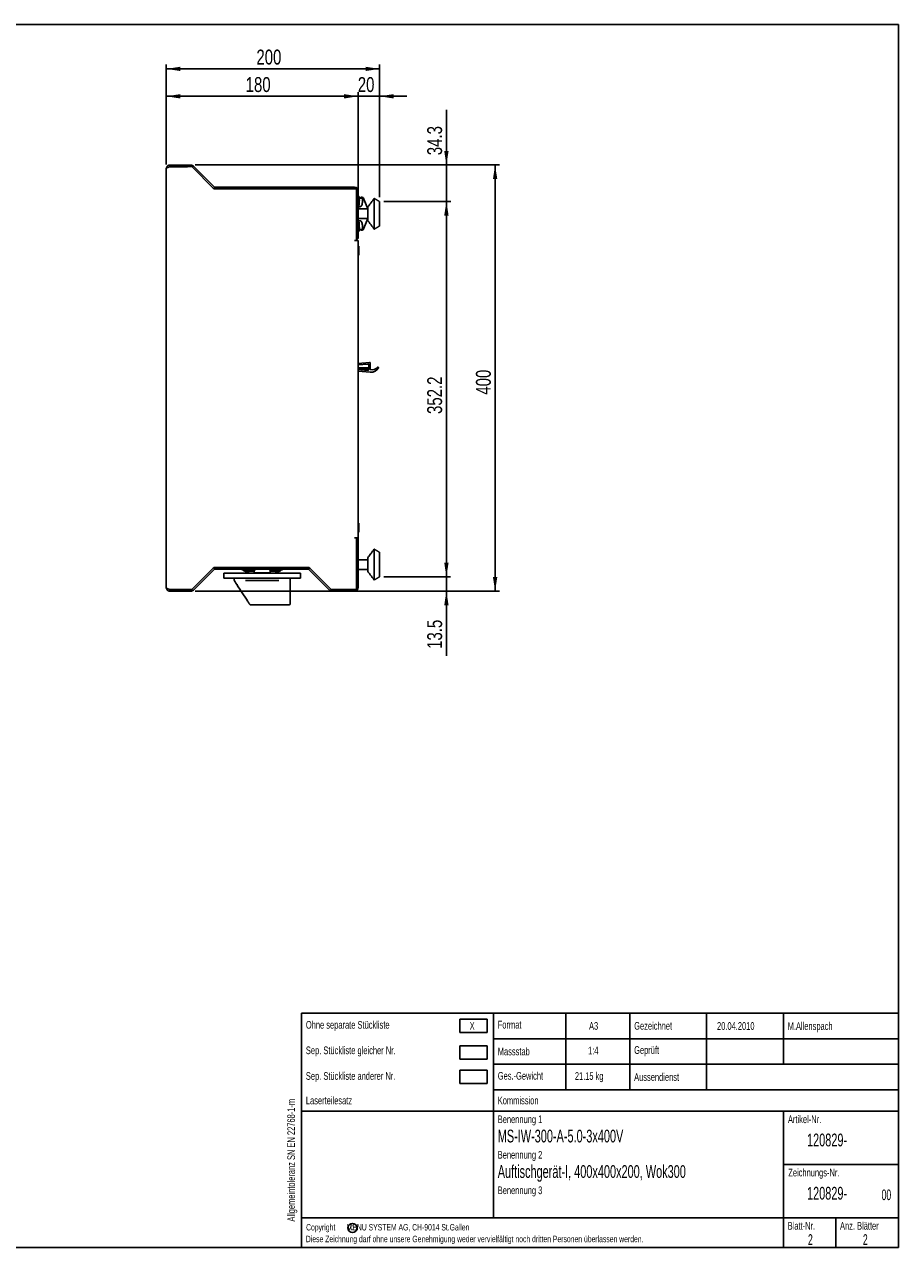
# Model space of a CAD drawing. Extents: x 19 to 1659, y 20 to 1168.
# Tile 3 of 3: x 839 to 1659, y 20 to 1168. Entities that reach past the tile are written whole.
import ezdxf

# ---------------------------------------------------------------- set-up
doc = ezdxf.new("R2010")
doc.units = 0
doc.layers.get('0').update_dxf_attribs({"linetype": 'CONTINUOUS'})
doc.layers.add('SLD-0', color=179, linetype='CONTINUOUS')
doc.styles.add('SLDTEXTSTYLE0', font='TXT', dxfattribs={"width": 0.605})
doc.styles.add('SLDTEXTSTYLE1', font='TXT', dxfattribs={"width": 0.638186})
doc.styles.add('SLDTEXTSTYLE2', font='TXT', dxfattribs={"width": 0.75})
doc.dimstyles.new('SLDDIMSTYLE0', dxfattribs={"dimtxt": 14, "dimasz": 13.208, "dimexe": 0, "dimexo": 0.0625, "dimgap": 3.5, "dimtad": 1, "dimdec": 1, "dimrnd": 1e-09, "dimzin": 12, "dimtxsty": 'SLDTEXTSTYLE2', "dimsah": 1, "dimcen": 0.09, "dimazin": 3, "dimtfac": 1, "dimtdec": 1, "dimtofl": 0, "dimtmove": 0, "dimatfit": 3, "dimtolj": 1, "dimtzin": 12})
doc.dimstyles.new('SLDDIMSTYLE1', dxfattribs={"dimtxt": 14, "dimasz": 13.208, "dimexe": 0, "dimexo": 0.0625, "dimgap": 3.5, "dimtad": 1, "dimdec": 1, "dimrnd": 1e-09, "dimzin": 12, "dimtxsty": 'SLDTEXTSTYLE2', "dimsah": 1, "dimcen": 0.09, "dimazin": 3, "dimtfac": 1, "dimtdec": 1, "dimtofl": 0, "dimtmove": 0, "dimatfit": 3, "dimtolj": 1, "dimtzin": 12})
doc.dimstyles.new('SLDDIMSTYLE2', dxfattribs={"dimtxt": 14, "dimasz": 13.208, "dimexe": 0, "dimexo": 0.0625, "dimgap": 3.5, "dimtad": 1, "dimdec": 0, "dimrnd": 1e-09, "dimzin": 12, "dimtxsty": 'SLDTEXTSTYLE2', "dimsah": 1, "dimcen": 0.09, "dimazin": 3, "dimtfac": 1, "dimtdec": 0, "dimtofl": 0, "dimtmove": 0, "dimatfit": 3, "dimtolj": 1, "dimtzin": 12})
doc.dimstyles.new('SLDDIMSTYLE3', dxfattribs={"dimtxt": 14, "dimasz": 13.208, "dimexe": 0, "dimexo": 0.0625, "dimgap": 3.5, "dimtad": 1, "dimdec": 0, "dimrnd": 1e-09, "dimzin": 12, "dimtxsty": 'SLDTEXTSTYLE2', "dimsah": 1, "dimcen": 0.09, "dimazin": 3, "dimtfac": 1, "dimtdec": 0, "dimtofl": 0, "dimtmove": 0, "dimatfit": 3, "dimtolj": 1, "dimtzin": 12})

# ---------------------------------------------------------------- blocks, each defined once
blk = doc.blocks.new('*D6')
at = {"layer": 'SLD-0'}
for p, q in [((972.2, 1036.6), (972.2, 1104.6)), ((1152.2, 969.2), (1152.2, 1104.6)), ((1152.2, 1100.6), (972.2, 1100.6))]:
    blk.add_line(p, q, dxfattribs=at)
for points in [[(972.2, 1100.6), (985.4, 1098.5), (985.4, 1102.6)], [(1152.2, 1100.6), (1139, 1102.6), (1139, 1098.5)]]:
    blk.add_solid(points, dxfattribs=at)
at = {"layer": 'SLD-0', "insert": (1046.7, 1118.6), "char_height": 14, "attachment_point": 1, "style": 'SLDTEXTSTYLE2'}
blk.add_mtext('180', dxfattribs=at)
blk = doc.blocks.new('*D7')
at = {"layer": 'SLD-0'}
for p, q in [((1152.2, 969.2), (1152.2, 1104.6)), ((1172.4, 1005.8), (1172.4, 1104.6)), ((1152.2, 1100.6), (1126.8, 1100.6)), ((1172.4, 1100.6), (1152.2, 1100.6)), ((1172.4, 1100.6), (1197.8, 1100.6))]:
    blk.add_line(p, q, dxfattribs=at)
for points in [[(1152.2, 1100.6), (1139, 1102.6), (1139, 1098.5)], [(1172.4, 1100.6), (1185.6, 1098.5), (1185.6, 1102.6)]]:
    blk.add_solid(points, dxfattribs=at)
at = {"layer": 'SLD-0', "insert": (1151.9, 1118.6), "char_height": 14, "attachment_point": 1, "style": 'SLDTEXTSTYLE2'}
blk.add_mtext('20', dxfattribs=at)
blk = doc.blocks.new('*D8')
at = {"layer": 'SLD-0'}
for p, q in [((972.2, 1036.6), (972.2, 1130.3)), ((1172.4, 1126.3), (972.2, 1126.3)), ((1172.4, 1005.8), (1172.4, 1130.3))]:
    blk.add_line(p, q, dxfattribs=at)
for points in [[(972.2, 1126.3), (985.4, 1124.3), (985.4, 1128.3)], [(1172.4, 1126.3), (1159.2, 1128.3), (1159.2, 1124.3)]]:
    blk.add_solid(points, dxfattribs=at)
at = {"layer": 'SLD-0', "insert": (1056.8, 1144.4), "char_height": 14, "attachment_point": 1, "style": 'SLDTEXTSTYLE2'}
blk.add_mtext('200', dxfattribs=at)
blk = doc.blocks.new('*D9')
at = {"layer": 'SLD-0'}
for p, q in [((1235, 649.6), (1235, 675)), ((1176.3, 649.6), (1239, 649.6)), ((1235, 636.1), (1235, 649.6)), ((999.2, 636.1), (1239, 636.1)), ((1235, 636.1), (1235, 575.5))]:
    blk.add_line(p, q, dxfattribs=at)
for points in [[(1235, 649.6), (1237.1, 662.8), (1233, 662.8)], [(1235, 636.1), (1233, 622.8), (1237.1, 622.8)]]:
    blk.add_solid(points, dxfattribs=at)
at = {"layer": 'SLD-0', "insert": (1217, 581.9), "char_height": 14, "attachment_point": 1, "rotation": 90, "style": 'SLDTEXTSTYLE2'}
blk.add_mtext('13.5', dxfattribs=at)
blk = doc.blocks.new('*D10')
at = {"layer": 'SLD-0'}
for p, q in [((1176.4, 1001.8), (1239.1, 1001.8)), ((1235, 649.5), (1235.1, 1001.8)), ((1176.3, 649.6), (1239, 649.5))]:
    blk.add_line(p, q, dxfattribs=at)
for points in [[(1235.1, 1001.8), (1233, 988.6), (1237.1, 988.6)], [(1235, 649.5), (1237.1, 662.8), (1233, 662.8)]]:
    blk.add_solid(points, dxfattribs=at)
at = {"layer": 'SLD-0', "insert": (1217, 802.4), "char_height": 14, "attachment_point": 1, "rotation": 89.9965, "style": 'SLDTEXTSTYLE2'}
blk.add_mtext('352.2', dxfattribs=at)
blk = doc.blocks.new('*D11')
at = {"layer": 'SLD-0'}
for p, q in [((1235, 1036.1), (1235, 1087.8)), ((999.2, 1036.1), (1239, 1036.1)), ((1235, 1001.8), (1235, 1036.1)), ((1176.4, 1001.8), (1239, 1001.8)), ((1235, 1001.8), (1235, 976.4))]:
    blk.add_line(p, q, dxfattribs=at)
for points in [[(1235, 1036.1), (1237.1, 1049.3), (1233, 1049.3)], [(1235, 1001.8), (1233, 988.6), (1237.1, 988.6)]]:
    blk.add_solid(points, dxfattribs=at)
at = {"layer": 'SLD-0', "insert": (1217, 1045.3), "char_height": 14, "attachment_point": 1, "rotation": 90, "style": 'SLDTEXTSTYLE2'}
blk.add_mtext('34.3', dxfattribs=at)
blk = doc.blocks.new('*D12')
at = {"layer": 'SLD-0'}
for p, q in [((999.2, 1036.1), (1284.7, 1036.1)), ((1280.7, 636.1), (1280.7, 1036.1)), ((999.2, 636.1), (1284.7, 636.1))]:
    blk.add_line(p, q, dxfattribs=at)
for points in [[(1280.7, 1036.1), (1278.7, 1022.8), (1282.8, 1022.8)], [(1280.7, 636.1), (1282.8, 649.3), (1278.7, 649.3)]]:
    blk.add_solid(points, dxfattribs=at)
at = {"layer": 'SLD-0', "insert": (1262.7, 820.5), "char_height": 14, "attachment_point": 1, "rotation": 90, "style": 'SLDTEXTSTYLE2'}
blk.add_mtext('400', dxfattribs=at)

msp = doc.modelspace()

# ---------------------------------------------------------------- linework, layer by layer
at = {"color": 7, "linetype": 'CONTINUOUS'}
for p, q in [((1659.2, 1168), (19.2, 1168)), ((1659.2, 20), (1659.2, 1168)), ((975.7, 1036.05), (975.7, 1034.55)), ((975.7, 1036.05), (995.25, 1036.05)), ((975.7, 1034.55), (992.2, 1034.55)), ((975.7, 1034.48), (992.2, 1034.48)), ((992.2, 1034.55), (992.2, 1034.48)), ((996.07, 1034.55), (992.2, 1034.55)), ((1016.85, 1013.78), (996.07, 1034.55)), ((1016.88, 1015.86), (997.72, 1035.03)), ((972.2, 639.55), (972.2, 1032.55)), ((1150.7, 1013.78), (1016.85, 1013.78)), ((1018.3, 1015.28), (1148.87, 1015.28)), ((1150.7, 965.18), (1150.7, 1013.78)), ((1150.87, 1011.78), (1150.87, 968.78)), ((1152.37, 1011.78), (1152.37, 968.78)), ((1150.7, 1008.21), (1150.87, 1008.21)), ((1152.57, 1006.48), (1152.57, 998.08)), ((1153.07, 1006.48), (1153.07, 998.08)), ((1156.18, 1005.08), (1153.07, 1005.08)), ((1156.18, 1005.08), (1157.58, 1003.93)), ((1156.18, 1000.97), (1156.18, 1005.08)), ((1157.58, 1003.93), (1161.3, 994.82)), ((1167.37, 975.78), (1167.37, 1004.78)), ((1172.37, 978.78), (1172.37, 1001.78)), ((1154.06, 996.97), (1152.37, 996.97)), ((1161.37, 983.78), (1161.37, 996.78)), ((1154.06, 983.74), (1152.37, 983.74)), ((1152.57, 982.48), (1152.57, 974.08)), ((1153.07, 982.48), (1153.07, 974.08)), ((1156.18, 975.63), (1156.18, 979.74)), ((1157.58, 976.78), (1156.18, 975.63)), ((1161.24, 985.73), (1157.58, 976.78)), ((1150.7, 965.18), (1148.7, 965.18)), ((1150.87, 972.35), (1150.7, 972.35)), ((1150.7, 965.18), (1152.2, 965.18)), ((1152.2, 965.18), (1152.2, 686.15)), ((1153.07, 975.63), (1156.18, 975.63)), ((1152.37, 959.86), (1152.37, 951.46)), ((1152.87, 959.86), (1152.87, 951.46)), ((1162.91, 850.84), (1152.2, 849.91)), ((1163.67, 844.15), (1163.67, 850.15)), ((1152.2, 848.4), (1161.41, 849.21)), ((1162.17, 845.66), (1152.2, 845.66)), ((1162.17, 844.16), (1152.2, 844.16)), ((1161.41, 843.31), (1152.2, 844.12)), ((1152.2, 842.61), (1163.67, 841.61)), ((1162.17, 848.51), (1162.17, 844.01)), ((1162.17, 844.16), (1162.17, 845.66)), ((1152.37, 699.86), (1152.37, 691.46)), ((1152.87, 699.86), (1152.87, 691.46)), ((1148.7, 686.15), (1150.7, 686.15)), ((1150.7, 637.62), (1150.7, 686.15)), ((1152.2, 686.15), (1150.7, 686.15)), ((1150.85, 682.55), (1150.85, 639.55)), ((1152.17, 683.66), (1152.17, 686.15)), ((1152.35, 682.55), (1152.35, 639.55)), ((1150.85, 674.66), (1150.7, 674.66)), ((1161.35, 654.55), (1161.35, 667.55)), ((1167.35, 646.55), (1167.35, 675.55)), ((1172.35, 649.55), (1172.35, 672.55)), ((996.07, 637.55), (1016.85, 658.33)), ((997.72, 637.08), (1016.88, 656.24)), ((1016.85, 658.33), (1106.2, 658.33)), ((1104.75, 656.83), (1018.3, 656.83)), ((1043.2, 656.13), (1053.2, 656.13)), ((1047.68, 654.52), (1047.68, 654.5)), ((1048.71, 654.5), (1048.71, 654.52)), ((1051.85, 654.83), (1050.7, 654.83)), ((1054.7, 654.93), (1050.92, 654.93)), ((1051.7, 655.93), (1055.03, 655.93)), ((1051.85, 654.83), (1051.85, 654.93)), ((1053.61, 654.83), (1051.85, 654.83)), ((1053.61, 654.83), (1053.61, 654.93)), ((1069.37, 655.93), (1072.7, 655.93)), ((1073.47, 654.93), (1069.69, 654.93)), ((1071.2, 656.13), (1081.2, 656.13)), ((1075.68, 654.52), (1075.68, 654.5)), ((1076.71, 654.5), (1076.71, 654.52)), ((1079.7, 655.93), (1079.85, 655.93)), ((1079.85, 655.93), (1079.7, 655.82)), ((1079.85, 656.12), (1079.85, 655.93)), ((1106.16, 656.24), (1125.32, 637.08)), ((1106.2, 658.33), (1126.9, 637.62)), ((1098.2, 653.13), (1026.2, 653.13)), ((1098.2, 648.23), (1026.2, 648.23)), ((1035.94, 646.06), (1035.94, 648.23)), ((1077.69, 646.13), (1046.7, 646.13)), ((1069.7, 653.33), (1054.7, 653.33)), ((975.7, 637.62), (992.2, 637.62)), ((975.7, 636.05), (975.7, 637.55)), ((975.7, 637.55), (992.2, 637.55)), ((995.25, 636.05), (975.7, 636.05)), ((992.2, 637.62), (992.2, 637.55)), ((992.2, 637.55), (996.07, 637.55)), ((1047.99, 627.58), (1042.77, 635.58)), ((1126.9, 637.62), (1150.7, 637.62)), ((1127.8, 637.55), (1148.85, 637.55)), ((1127.8, 636.05), (1148.85, 636.05)), ((1087, 623.13), (1051.44, 623.13)), ((1087.5, 623.13), (1087, 623.13)), ((19.2, 20), (1659.2, 20))]:
    msp.add_line(p, q, dxfattribs=at)
at = {"color": 7, "linetype": 'CONTINUOUS', "flags": 128}
for points in [[(1154.03, 1005.08), (1154.06, 1005.12), (1154.63, 1005.66), (1155.31, 1005.85), (1155.99, 1005.66), (1156.56, 1005.12), (1156.88, 1004.5)], [(1038.42, 642.25), (1037.45, 643.74), (1036.71, 644.88), (1036.2, 645.65), (1035.94, 646.06)], [(1042.77, 635.58), (1041.23, 637.95), (1039.76, 640.21), (1038.42, 642.25)], [(1148.85, 637.55), (1149.24, 637.59), (1149.37, 637.62)], [(1050.6, 623.58), (1050.55, 623.66), (1050.4, 623.88), (1050.16, 624.25), (1049.84, 624.75), (1049.44, 625.36), (1048.99, 626.05), (1048.5, 626.8), (1047.99, 627.58)]]:
    msp.add_lwpolyline(points, dxfattribs=at)
at = {"color": 7, "linetype": 'CONTINUOUS'}
for centre, radius, start, end in [((995.25, 1032.55), 3.5, 45, 90), ((1018.3, 1017.28), 3.5, 225, 270), ((1018.3, 1017.28), 2, 225, 270), ((1148.87, 1011.78), 3.5, 0, 90), ((1148.87, 1011.78), 2, 0, 24.06714), ((1152.14, 1003.35), 1.22, 319.25944, 40.74056), ((1155.66, 1004.58), 1.27, 73.80575, 89.93201), ((1150.67, 997.98), 0.2, 0, 82.491), ((1150.67, 982.57), 0.2, 277.509, 0), ((1152.14, 977.35), 1.22, 319.25783, 40.74217), ((1155.11, 976.67), 1.84, 276.36444, 345.33021), ((1148.87, 968.78), 2, 335.93286, 0), ((1148.87, 968.78), 3.5, 301.44993, 0), ((1155.45, 976.52), 1.67, 211.91118, 265.37483), ((1155.66, 976.12), 1.27, 270.05979, 286.19771), ((1162.97, 850.15), 0.7, 0, 95), ((1161.47, 848.51), 0.7, 0, 95), ((1161.47, 844.01), 0.7, 265, 0), ((1165.51, 850.45), 6.57, 253.74599, 319.54628), ((1164.37, 849.58), 8, 265, 330.32503), ((1170.88, 845.86), 0.5, 330.32503, 139.54628), ((1148.85, 682.55), 3.5, 360, 58.14005), ((1148.85, 682.55), 2, 360, 22.52262), ((1148.85, 671.55), 2, 0, 22.52262), ((1150.65, 668.76), 0.2, 0, 76.27372), ((1018.3, 654.83), 3.5, 90, 135), ((1018.3, 654.83), 2, 90, 135), ((1044.5, 655.93), 0.2, 0, 90), ((1045.06, 655.55), 0.36, 180, 239.24283), ((1048.2, 660.83), 6.5, 239.24283, 258.14783), ((1046.47, 656.21), 1.57, 269.72681, 270.27319), ((1048.02, 659.55), 5.22, 254.71447, 255.52544), ((1048.54, 659.58), 5.24, 254.71648, 255.52342), ((1048.2, 660.93), 6.29, 269.86343, 270.13657), ((1047.86, 659.54), 5.2, 284.47144, 285.28568), ((1048.2, 660.83), 6.5, 281.79267, 300.75717), ((1048.36, 659.58), 5.24, 284.47658, 285.28352), ((1049.92, 656.21), 1.57, 269.72689, 270.27311), ((1051.34, 655.55), 0.36, 300.75717, 0), ((1051.9, 655.93), 0.2, 90, 180), ((1056.7, 654.83), 2, 90, 180), ((1067.7, 654.83), 2, 0, 90), ((1072.5, 655.93), 0.2, 0, 90), ((1073.06, 655.55), 0.36, 180, 239.24283), ((1076.2, 660.83), 6.5, 239.24283, 258.14783), ((1074.47, 656.21), 1.57, 269.72689, 270.27311), ((1076.03, 659.58), 5.24, 254.71648, 255.52342), ((1076.53, 659.54), 5.2, 254.71432, 255.52856), ((1076.2, 660.93), 6.29, 269.86343, 270.13657), ((1075.85, 659.58), 5.24, 284.47658, 285.28352), ((1076.2, 660.83), 6.5, 281.79267, 300.75717), ((1076.37, 659.55), 5.22, 284.47456, 285.28553), ((1077.92, 656.21), 1.57, 269.7267, 270.2733), ((1079.34, 655.55), 0.36, 300.75717, 0), ((1079.9, 655.93), 0.2, 90, 180), ((1104.75, 654.83), 3.5, 45, 90), ((1104.75, 654.83), 2, 45, 90), ((1150.65, 653.35), 0.2, 283.72628, 0), ((995.25, 639.55), 3.5, 270, 315), ((1127.8, 639.55), 3.5, 225, 270), ((1127.8, 639.55), 2, 254.71895, 270), ((1128.18, 639.55), 2, 254.71895, 270), ((1148.85, 639.55), 3.5, 270, 360), ((1148.85, 639.55), 2, 337.47738, 360), ((1051.44, 624.13), 1, 213.11134, 270), ((1087.5, 624.13), 1, 270, 0)]:
    msp.add_arc(centre, radius, start, end, dxfattribs=at)
for points, knots in [([(975.7, 1036.05), (975.46, 1036.05), (975.24, 1036.03), (974.79, 1035.94), (974.57, 1035.87), (974.14, 1035.7), (973.94, 1035.59), (973.56, 1035.34), (973.38, 1035.19), (973.06, 1034.87), (972.91, 1034.69), (972.66, 1034.31), (972.55, 1034.1), (972.37, 1033.68), (972.31, 1033.46), (972.22, 1033.01), (972.2, 1032.78), (972.2, 1032.55)], [0, 0, 0, 0, 0.125, 0.125, 0.25, 0.25, 0.375, 0.375, 0.5, 0.5, 0.625, 0.625, 0.75, 0.75, 0.875, 0.875, 1, 1, 1, 1]), ([(972.2, 1032.55), (972.2, 1032.63), (972.22, 1032.71), (972.31, 1032.87), (972.37, 1032.95), (972.55, 1033.11), (972.66, 1033.19), (972.91, 1033.35), (973.06, 1033.44), (973.38, 1033.6), (973.56, 1033.68), (973.94, 1033.84), (974.14, 1033.92), (974.57, 1034.08), (974.78, 1034.16), (975.23, 1034.32), (975.46, 1034.4), (975.7, 1034.48)], [0, 0, 0, 0, 0.125, 0.125, 0.25, 0.25, 0.375, 0.375, 0.5, 0.5, 0.625, 0.625, 0.75, 0.75, 0.875, 0.875, 1, 1, 1, 1]), ([(975.7, 1034.55), (975.48, 1034.53), (975, 1034.47), (974.5, 1034.24), (974.33, 1034), (974.31, 1033.98)], [0, 0, 0, 0, 0.4286972, 0.9429609, 1, 1, 1, 1]), ([(1154.06, 996.97), (1154.24, 997), (1154.62, 997.06), (1155.18, 997.58), (1155.74, 998.49), (1156.11, 999.71), (1156.16, 1000.6), (1156.18, 1000.97)], [0, 0, 0, 0, 0.1447059, 0.2883836, 0.50969, 0.7970312, 1, 1, 1, 1]), ([(1157.68, 1003.69), (1157.67, 1003.8), (1157.65, 1004.23), (1157.36, 1004.86), (1156.84, 1005.5), (1156.36, 1005.69), (1156.12, 1005.79)], [0, 0, 0, 0, 0.1133401, 0.4316449, 0.7127478, 1, 1, 1, 1]), ([(1156.18, 979.74), (1156.14, 980.24), (1156.07, 981.28), (1155.59, 982.53), (1155.01, 983.32), (1154.5, 983.69), (1154.18, 983.72), (1154.06, 983.74)], [0, 0, 0, 0, 0.2783059, 0.5687603, 0.7569806, 0.9007847, 1, 1, 1, 1]), ([(1156.12, 974.91), (1156.29, 974.97), (1156.69, 975.12), (1157.19, 975.6), (1157.59, 976.28), (1157.67, 976.83), (1157.71, 977.1)], [0, 0, 0, 0, 0.2015193, 0.4559064, 0.7237476, 1, 1, 1, 1]), ([(1046.64, 654.52), (1046.6, 654.53), (1046.5, 654.56), (1046.42, 654.6), (1046.38, 654.62), (1046.41, 654.64), (1046.45, 654.64), (1046.46, 654.64)], [0, 0, 0, 0, 0.22200209, 0.44408482, 0.66330995, 0.8770219, 1, 1, 1, 1]), ([(1046.48, 654.64), (1046.51, 654.64), (1046.57, 654.64), (1046.72, 654.62), (1046.88, 654.59), (1047.04, 654.55), (1047.12, 654.53), (1047.16, 654.52)], [0, 0, 0, 0, 0.2078843, 0.4156782, 0.625837, 0.8411185, 1, 1, 1, 1]), ([(1046.86, 654.46), (1046.86, 654.46), (1046.86, 654.47), (1046.81, 654.48), (1046.76, 654.49), (1046.72, 654.5), (1046.72, 654.5)], [0, 0, 0, 0, 0.2728974, 0.5844845, 0.9012336, 1, 1, 1, 1]), ([(1047.23, 654.5), (1047.26, 654.49), (1047.32, 654.48), (1047.43, 654.47), (1047.52, 654.46), (1047.6, 654.47), (1047.66, 654.48), (1047.68, 654.49), (1047.68, 654.5), (1047.68, 654.5)], [0, 0, 0, 0, 0.1622538, 0.3246614, 0.4833845, 0.6386609, 0.7935028, 0.950904, 1, 1, 1, 1]), ([(1047.68, 654.52), (1047.69, 654.53), (1047.7, 654.56), (1047.79, 654.6), (1047.92, 654.62), (1048.06, 654.64), (1048.15, 654.64), (1048.18, 654.64)], [0, 0, 0, 0, 0.221991, 0.444079, 0.6633159, 0.8770277, 1, 1, 1, 1]), ([(1048.21, 654.64), (1048.27, 654.64), (1048.38, 654.64), (1048.52, 654.62), (1048.64, 654.59), (1048.7, 654.55), (1048.71, 654.53), (1048.71, 654.52)], [0, 0, 0, 0, 0.2078828, 0.4156778, 0.6258455, 0.84112, 1, 1, 1, 1]), ([(1048.71, 654.5), (1048.71, 654.49), (1048.72, 654.48), (1048.77, 654.47), (1048.85, 654.46), (1048.94, 654.47), (1049.04, 654.48), (1049.11, 654.49), (1049.15, 654.5), (1049.16, 654.5)], [0, 0, 0, 0, 0.16226, 0.3246857, 0.4833957, 0.6386835, 0.7935229, 0.9509245, 1, 1, 1, 1]), ([(1049.23, 654.52), (1049.28, 654.53), (1049.39, 654.56), (1049.57, 654.6), (1049.73, 654.62), (1049.85, 654.64), (1049.9, 654.64), (1049.91, 654.64)], [0, 0, 0, 0, 0.2219964, 0.4440902, 0.6633168, 0.8770269, 1, 1, 1, 1]), ([(1049.68, 654.5), (1049.65, 654.49), (1049.59, 654.48), (1049.54, 654.47), (1049.52, 654.46), (1049.53, 654.46), (1049.53, 654.46)], [0, 0, 0, 0, 0.32513557, 0.65054315, 0.9686098, 1, 1, 1, 1]), ([(1049.93, 654.64), (1049.95, 654.64), (1050, 654.64), (1050, 654.62), (1049.95, 654.59), (1049.86, 654.55), (1049.78, 654.53), (1049.75, 654.52)], [0, 0, 0, 0, 0.2078844, 0.4156702, 0.6258474, 0.8411286, 1, 1, 1, 1]), ([(1074.64, 654.52), (1074.6, 654.53), (1074.5, 654.56), (1074.42, 654.6), (1074.38, 654.62), (1074.41, 654.64), (1074.45, 654.64), (1074.46, 654.64)], [0, 0, 0, 0, 0.2219961, 0.4440846, 0.6633107, 0.8770252, 1, 1, 1, 1]), ([(1074.48, 654.64), (1074.51, 654.64), (1074.57, 654.64), (1074.72, 654.62), (1074.88, 654.59), (1075.04, 654.55), (1075.12, 654.53), (1075.16, 654.52)], [0, 0, 0, 0, 0.2078796, 0.4156747, 0.6258439, 0.8411176, 1, 1, 1, 1]), ([(1074.86, 654.46), (1074.86, 654.46), (1074.86, 654.47), (1074.81, 654.48), (1074.76, 654.49), (1074.72, 654.5), (1074.72, 654.5)], [0, 0, 0, 0, 0.2728929, 0.5844748, 0.9012353, 1, 1, 1, 1]), ([(1075.23, 654.5), (1075.26, 654.49), (1075.32, 654.48), (1075.43, 654.47), (1075.52, 654.46), (1075.6, 654.47), (1075.66, 654.48), (1075.68, 654.49), (1075.68, 654.5), (1075.68, 654.5)], [0, 0, 0, 0, 0.1622445, 0.3246655, 0.4833789, 0.6386568, 0.7935002, 0.950903, 1, 1, 1, 1]), ([(1075.68, 654.52), (1075.69, 654.53), (1075.7, 654.56), (1075.79, 654.6), (1075.92, 654.62), (1076.06, 654.64), (1076.15, 654.64), (1076.18, 654.64)], [0, 0, 0, 0, 0.2219903, 0.4440838, 0.6633146, 0.8770272, 1, 1, 1, 1]), ([(1076.21, 654.64), (1076.27, 654.64), (1076.38, 654.64), (1076.52, 654.62), (1076.64, 654.59), (1076.7, 654.55), (1076.71, 654.53), (1076.71, 654.52)], [0, 0, 0, 0, 0.2078825, 0.4156773, 0.6258448, 0.841119, 1, 1, 1, 1]), ([(1076.71, 654.5), (1076.71, 654.49), (1076.72, 654.48), (1076.77, 654.47), (1076.85, 654.46), (1076.94, 654.47), (1077.04, 654.48), (1077.11, 654.49), (1077.15, 654.5), (1077.16, 654.5)], [0, 0, 0, 0, 0.1622591, 0.3246782, 0.4833874, 0.6386743, 0.7935128, 0.9509248, 1, 1, 1, 1]), ([(1077.23, 654.52), (1077.28, 654.53), (1077.39, 654.56), (1077.57, 654.6), (1077.73, 654.62), (1077.85, 654.64), (1077.9, 654.64), (1077.91, 654.64)], [0, 0, 0, 0, 0.2219951, 0.4440878, 0.6633131, 0.8770221, 1, 1, 1, 1]), ([(1077.68, 654.5), (1077.65, 654.49), (1077.59, 654.48), (1077.54, 654.47), (1077.52, 654.46), (1077.53, 654.46), (1077.53, 654.46)], [0, 0, 0, 0, 0.3251371, 0.6505462, 0.9686097, 1, 1, 1, 1]), ([(1077.93, 654.64), (1077.95, 654.64), (1078, 654.64), (1078, 654.62), (1077.95, 654.59), (1077.86, 654.55), (1077.78, 654.53), (1077.75, 654.52)], [0, 0, 0, 0, 0.20788606, 0.41567023, 0.6258485, 0.84112256, 1, 1, 1, 1]), ([(975.7, 637.62), (975.46, 637.7), (975.24, 637.78), (974.79, 637.94), (974.57, 638.02), (974.14, 638.19), (973.94, 638.27), (973.56, 638.43), (973.38, 638.51), (973.06, 638.67), (972.91, 638.75), (972.66, 638.91), (972.55, 638.99), (972.37, 639.15), (972.31, 639.23), (972.22, 639.39), (972.2, 639.47), (972.2, 639.55)], [0, 0, 0, 0, 0.125, 0.125, 0.25, 0.25, 0.375, 0.375, 0.5, 0.5, 0.625, 0.625, 0.75, 0.75, 0.875, 0.875, 1, 1, 1, 1]), ([(972.2, 639.55), (972.2, 639.32), (972.22, 639.09), (972.31, 638.65), (972.37, 638.42), (972.55, 638), (972.66, 637.8), (972.91, 637.42), (973.06, 637.24), (973.38, 636.92), (973.56, 636.77), (973.94, 636.52), (974.14, 636.41), (974.57, 636.23), (974.78, 636.16), (975.23, 636.07), (975.46, 636.05), (975.7, 636.05)], [0, 0, 0, 0, 0.125, 0.125, 0.25, 0.25, 0.375, 0.375, 0.5, 0.5, 0.625, 0.625, 0.75, 0.75, 0.875, 0.875, 1, 1, 1, 1]), ([(974.35, 638.11), (974.5, 637.98), (974.85, 637.67), (975.36, 637.56), (975.66, 637.55), (975.7, 637.55)], [0, 0, 0, 0, 0.40284381, 0.93049332, 1, 1, 1, 1]), ([(1039.44, 641.94), (1039.44, 641.94), (1039.35, 641.94), (1039.15, 641.93), (1038.86, 641.97), (1038.59, 642.07), (1038.49, 642.18), (1038.44, 642.23)], [0, 0, 0, 0, 0.0058134, 0.1963812, 0.4732817, 0.7363809, 1, 1, 1, 1])]:
    msp.add_open_spline(points, degree=3, knots=knots, dxfattribs=at)
for points in [[(1152.57, 1006.48), (1152.37, 1006.28)], [(1153.07, 1006.48), (1152.57, 1006.48)], [(1155.66, 1005.85), (1155.31, 1005.85)], [(1167.37, 1004.78), (1161.37, 996.78)], [(1172.37, 1001.78), (1167.37, 1004.78)], [(1152.37, 998.28), (1152.57, 998.08)], [(1161.37, 994.82), (1152.37, 994.82)], [(1152.57, 998.08), (1153.07, 998.08)], [(1152.37, 985.73), (1161.37, 985.73)], [(1152.57, 982.48), (1152.37, 982.28)], [(1153.07, 982.48), (1152.57, 982.48)], [(1161.37, 983.78), (1167.37, 975.78)], [(1167.37, 975.78), (1172.37, 978.78)], [(1152.37, 974.28), (1152.57, 974.08)], [(1152.57, 974.08), (1153.07, 974.08)], [(1155.31, 974.85), (1155.66, 974.85)], [(1152.37, 959.86), (1152.2, 959.69)], [(1152.87, 959.86), (1152.37, 959.86)], [(1152.2, 951.64), (1152.37, 951.46)], [(1152.37, 951.46), (1152.87, 951.46)], [(1152.37, 699.86), (1152.2, 699.69)], [(1152.2, 691.64), (1152.37, 691.46)], [(1152.87, 699.86), (1152.37, 699.86)], [(1152.37, 691.46), (1152.87, 691.46)], [(1167.35, 675.55), (1161.35, 667.55)], [(1172.35, 672.55), (1167.35, 675.55)], [(1043.2, 656.83), (1043.2, 656.13)], [(1044.7, 655.93), (1044.7, 655.55)], [(1046.87, 654.46), (1046.87, 654.59)], [(1049.53, 654.59), (1049.53, 654.46)], [(1051.7, 655.55), (1051.7, 655.93)], [(1053.2, 656.13), (1053.2, 656.83)], [(1054.7, 654.83), (1054.7, 653.33)], [(1069.7, 653.33), (1069.7, 654.83)], [(1071.2, 656.83), (1071.2, 656.13)], [(1072.7, 655.93), (1072.7, 655.55)], [(1074.87, 654.46), (1074.87, 654.59)], [(1077.53, 654.59), (1077.53, 654.46)], [(1079.7, 655.55), (1079.7, 655.93)], [(1081.2, 656.13), (1081.2, 656.83)], [(1161.35, 665.6), (1152.35, 665.6)], [(1152.35, 656.51), (1161.35, 656.51)], [(1161.35, 654.55), (1167.35, 646.55)], [(1026.2, 653.13), (1026.2, 648.23)], [(1057.2, 653.33), (1057.2, 653.13)], [(1067.2, 653.13), (1067.2, 653.33)], [(1088.5, 624.13), (1088.5, 648.23)], [(1098.2, 648.23), (1098.2, 653.13)], [(1167.35, 646.55), (1172.35, 649.55)], [(1038.42, 642.25), (1038.44, 642.23)]]:
    msp.add_open_spline(points, degree=1, dxfattribs=at)
at = {"layer": 'SLD-0'}
for p, q in [((1659.2, 240), (1099.2, 240)), ((1099.2, 240), (1099.2, 20)), ((1273.2, 234.25), (1247.67, 234.25)), ((1247.67, 234.25), (1247.67, 221.75)), ((1273.2, 221.75), (1273.2, 234.25)), ((1279.2, 240), (1279.2, 48)), ((1347.2, 168), (1347.2, 240)), ((1407.2, 240), (1407.2, 168)), ((1479.2, 240), (1479.2, 168)), ((1551.2, 240), (1551.2, 192)), ((1659.2, 240), (1659.2, 20)), ((1247.67, 221.75), (1273.2, 221.75)), ((1273.2, 209.21), (1247.67, 209.21)), ((1247.67, 209.21), (1247.67, 196.72)), ((1273.2, 196.72), (1273.2, 209.21)), ((1659.2, 216), (1279.2, 216)), ((1247.67, 196.72), (1273.2, 196.72)), ((1273.2, 186.58), (1247.67, 186.58)), ((1247.67, 186.58), (1247.67, 174.08)), ((1273.2, 174.08), (1273.2, 186.58)), ((1659.2, 192), (1279.2, 192)), ((1247.67, 174.08), (1273.2, 174.08)), ((1659.2, 168), (1279.2, 168)), ((1659.2, 148), (1099.2, 148)), ((1551.2, 148), (1551.2, 20)), ((1551.2, 98), (1659.2, 98)), ((1659.2, 48), (1099.2, 48)), ((1600.29, 48), (1600.29, 20)), ((1659.2, 20), (1099.2, 20))]:
    msp.add_line(p, q, dxfattribs=at)
msp.add_circle((1146.92, 38.36), 4.26, dxfattribs=at)

# ---------------------------------------------------------------- texts
at = {"color": 7, "linetype": 'CONTINUOUS', "attachment_point": 1, "style": 'SLDTEXTSTYLE0'}
for s, insert, char_height in [('1:4', (1367.98, 208.54), 7.214), ('21.15 kg', (1355.57, 184.59), 7.214), ('00', (1643.32, 74.49), 10), ('2', (1574.28, 32.5), 10), ('2', (1625.8, 32.5), 10)]:
    msp.add_mtext(s, dxfattribs=dict(at, insert=insert, char_height=char_height))
at = {"layer": 'SLD-0', "attachment_point": 1, "style": 'SLDTEXTSTYLE1'}
for s, insert, char_height in [('Ohne separate Stückliste', (1103.2, 232.65), 7.2136), ('X', (1256.87, 231.66), 7.21), ('Format', (1283.2, 232.79), 7.214), ('A3        ', (1368.84, 231.63), 7.214), ('Gezeichnet', (1411.2, 231.71), 7.214), ('20.04.2010', (1488.92, 231.55), 7.214), ('M.Allenspach', (1555.2, 231.49), 7.2136), ('Sep. Stückliste gleicher Nr.', (1103.2, 208.71), 7.2136), ('Massstab', (1283.2, 207.65), 7.214), ('Geprüft', (1411.15, 208.97), 7.214), ('Sep. Stückliste anderer Nr.', (1103.2, 184.65), 7.2136), ('Ges.-Gewicht', (1283.2, 184.79), 7.2136), ('Aussendienst', (1411.15, 183.65), 7.2136), ('Laserteilesatz', (1103.2, 161.65), 7.2136), ('Kommission', (1283.2, 161.65), 7.214), ('Benennung 1', (1283.2, 143.98), 7.2136), ('Artikel-Nr.', (1555.46, 143.98), 7.2136), ('MS-IW-300-A-5.0-3x400V', (1283.2, 130.65), 12), ('120829-', (1573.36, 126.97), 12), ('Benennung 2', (1283.2, 110.66), 7.2136), ('Auftischgerät-I, 400x400x200, Wok300', (1283.2, 97.33), 12), ('Zeichnungs-Nr.', (1555.77, 93.98), 7.2136), ('Benennung 3', (1283.2, 77.34), 7.2136), ('120829-', (1573.36, 76.97), 12), ('Copyright      MENU SYSTEM AG, CH-9014 St.Gallen', (1103.42, 42.03), 5.9944), ('c', (1144.74, 42.19), 5.99), ('Blatt-Nr.', (1555.2, 43.98), 7.214), ('Anz. Blätter', (1604.29, 43.98), 7.2136), ('Diese Zeichnung darf ohne unsere Genehmigung weder vervielfältigt noch dritten Personen überlassen werden.', (1103.2, 31.03), 5.9944)]:
    msp.add_mtext(s, dxfattribs=dict(at, insert=insert, char_height=char_height))
at = {"layer": 'SLD-0', "insert": (1085.77, 44.35), "char_height": 7.2136, "attachment_point": 1, "rotation": 90, "style": 'SLDTEXTSTYLE1'}
msp.add_mtext('Allgemeintoleranz SN EN 22768-1-m', dxfattribs=at)

# ---------------------------------------------------------------- dimensions: what is measured, and where the dimension line sits
at = {"layer": 'SLD-0'}
for base, p1, p2, dimstyle, picture, middle in [((972.2, 1126.31), (1172.37, 1001.78), (972.2, 1032.55), 'SLDDIMSTYLE3', '*D8', (1072.28, 1126.31)), ((972.2, 1100.56), (1152.2, 965.18), (972.2, 1032.55), 'SLDDIMSTYLE0', '*D6', (1062.2, 1100.56)), ((1152.2, 1100.56), (1172.37, 1001.78), (1152.2, 965.18), 'SLDDIMSTYLE2', '*D7', (1162.28, 1100.56))]:
    dim = msp.add_linear_dim(base=base, p1=p1, p2=p2, dimstyle=dimstyle, dxfattribs=at)
    dim.commit()
    dim.dimension.update_dxf_attribs({"geometry": picture, "text_midpoint": middle, "dimtype": 160})
for base, p1, p2, angle, dimstyle, picture, middle in [((1235.05, 1036.05), (1172.37, 1001.78), (995.25, 1036.05), 90, 'SLDDIMSTYLE1', '*D11', (1235.05, 1063.38)), ((1280.74, 1036.05), (995.25, 636.05), (995.25, 1036.05), 90, 'SLDDIMSTYLE0', '*D12', (1280.74, 836.05)), ((1235.06, 1001.77), (1172.35, 649.55), (1172.37, 1001.78), 89.99653, 'SLDDIMSTYLE0', '*D10', (1235.05, 825.66)), ((1235.05, 649.55), (995.25, 636.05), (1172.35, 649.55), 90, 'SLDDIMSTYLE1', '*D9', (1235.05, 599.95))]:
    dim = msp.add_linear_dim(base=base, p1=p1, p2=p2, angle=angle, dimstyle=dimstyle, dxfattribs=at)
    dim.commit()
    dim.dimension.update_dxf_attribs({"geometry": picture, "text_midpoint": middle, "dimtype": 160})

doc.saveas('drawing.dxf')
